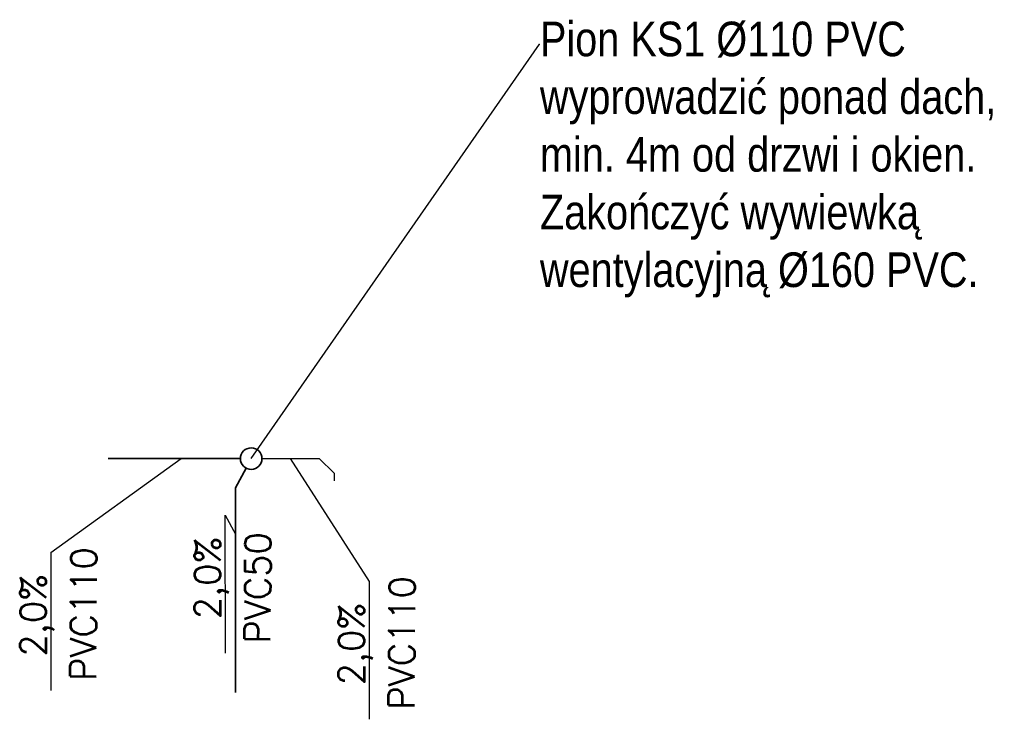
# Model space of a CAD drawing. Extents: x -142693 to 48124, y -57117 to 15617.
# Tile 3 of 24: x 22602 to 27619, y -38534 to -34968. Entities that reach past the tile are written whole.
import ezdxf
from ezdxf import colors
from ezdxf.entities.mleader import LeaderData, LeaderLine
from ezdxf.math import Vec2, Vec3

# ---------------------------------------------------------------- set-up
doc = ezdxf.new("R2010")
doc.units = 0
for name, color, linetype, lineweight in [('IS_kan podtynkowo', 30, 'Continuous', 30), ('IS_KS', 34, 'Continuous', 35), ('IS_KS podtynkowa', 30, 'Continuous', 35), ('IS_opisy', 7, 'Continuous', 30)]:
    doc.layers.add(name, color=color, linetype=linetype, lineweight=lineweight)
doc.styles.add('Opisowy', font='arial.ttf')
doc.styles.add('STYLE1', font='simplex.shx')

# ---------------------------------------------------------------- blocks, each defined once
blk = doc.blocks.new('_None')

msp = doc.modelspace()

# ---------------------------------------------------------------- linework, layer by layer
at = {"layer": 'IS_kan podtynkowo'}
for p, q in [((23836.856, -37205.145), (24129.05, -37205.145)), ((24129.05, -37205.145), (24204.05, -37280.145)), ((24204.05, -37280.145), (24204.05, -37317.74))]:
    msp.add_line(p, q, dxfattribs=at)
at = {"layer": 'IS_KS'}
msp.add_line((23726.856, -37205.145), (23053.835, -37204.361), dxfattribs=at)
msp.add_circle((23781.856, -37205.145), 55, dxfattribs=at)
at = {"layer": 'IS_KS podtynkowa'}
for p, q in [((23701.725, -37354.013), (23755.787, -37253.575)), ((23701.725, -38397.673), (23701.725, -37354.013))]:
    msp.add_line(p, q, dxfattribs=at)
at = {"layer": 'IS_opisy', "lineweight": 25}
for p, q in [((22761.794, -37683.976), (23424.729, -37204.793)), ((24383.939, -37830.98), (23982.953, -37205.145)), ((23649.932, -37494.005), (23701.775, -37590.162)), ((23650.306, -38197.071), (23650.095, -37494.005)), ((22762.168, -38387.043), (22761.957, -37683.976)), ((24384.312, -38534.046), (24384.101, -37830.98))]:
    msp.add_line(p, q, dxfattribs=at)

# ---------------------------------------------------------------- texts
at = {"layer": 'IS_opisy', "lineweight": 25, "ltscale": 2, "style": 'STYLE1'}
for s, rotation, p in [('2,0%%%', 90.012277, (23625.212, -38023.713)), ('PVC50', 89.61873, (23879.309, -38148.132)), ('PVC110', 89.61873, (22991.171, -38338.104)), ('2,0%%%', 90.012277, (22737.074, -38213.685)), ('PVC110', 89.61873, (24613.315, -38485.107)), ('2,0%%%', 90.012277, (24359.218, -38360.688))]:
    msp.add_text(s, height=132.3255, rotation=rotation, dxfattribs=at).set_placement(p)

# ---------------------------------------------------------------- leaders
at = {"layer": 'IS_opisy', "lineweight": 25}
ml = msp.add_multileader_mtext('Standard', dxfattribs=at)
ml.set_content('{\\fArial Narrow|b0|i0|c0|p34;P\\fArial Narrow|b0|i0|c238|p34;ion KS1 %%C110 PVC wyprowadzić ponad dach, min. 4m od drzwi i okien. Zakończyć wywiewką wentylacyjną %%C160 PVC.}', color=256, style='Opisowy')
ml.set_leader_properties()
ml.set_arrow_properties(name='NONE')
ml.build(insert=Vec2(0, 0))
ml.multileader.update_dxf_attribs({"dogleg_length": 0.1, "arrow_head_size": 9.04})
ctx = ml.context
ctx.base_point, ctx.char_height, ctx.arrow_head_size, ctx.landing_gap_size, ctx.plane_origin = Vec3(25252.312, -35092.018), 176.4, 9.04, 0.904, Vec3(27527.66, -39379.978)
notes = []
notes.append((ctx, [(0, (1, 1, 0), (25250.842, -35092.018), (1, 0), 1.47, [(0, [(23781.856, -37205.145)], 0, [])])]))
ctx.mtext.insert, ctx.mtext.width, ctx.mtext.flow_direction = Vec3(25253.216, -34977.887), 2366.20606, 5
for ctx, leaders in notes:
    for number, flags, end, landing, length, lines in leaders:
        leader = LeaderData()
        leader.index, (leader.has_last_leader_line, leader.has_dogleg_vector, leader.attachment_direction) = number, flags
        leader.last_leader_point, leader.dogleg_vector, leader.dogleg_length = Vec3(end), Vec3(landing), length
        for number, points, colour, breaks in lines:
            line = LeaderLine()
            line.index, line.vertices, line.color, line.breaks = number, Vec3.list(points), colors.encode_raw_color(colour), breaks
            leader.lines.append(line)
        ctx.leaders.append(leader)

doc.saveas('drawing.dxf')
